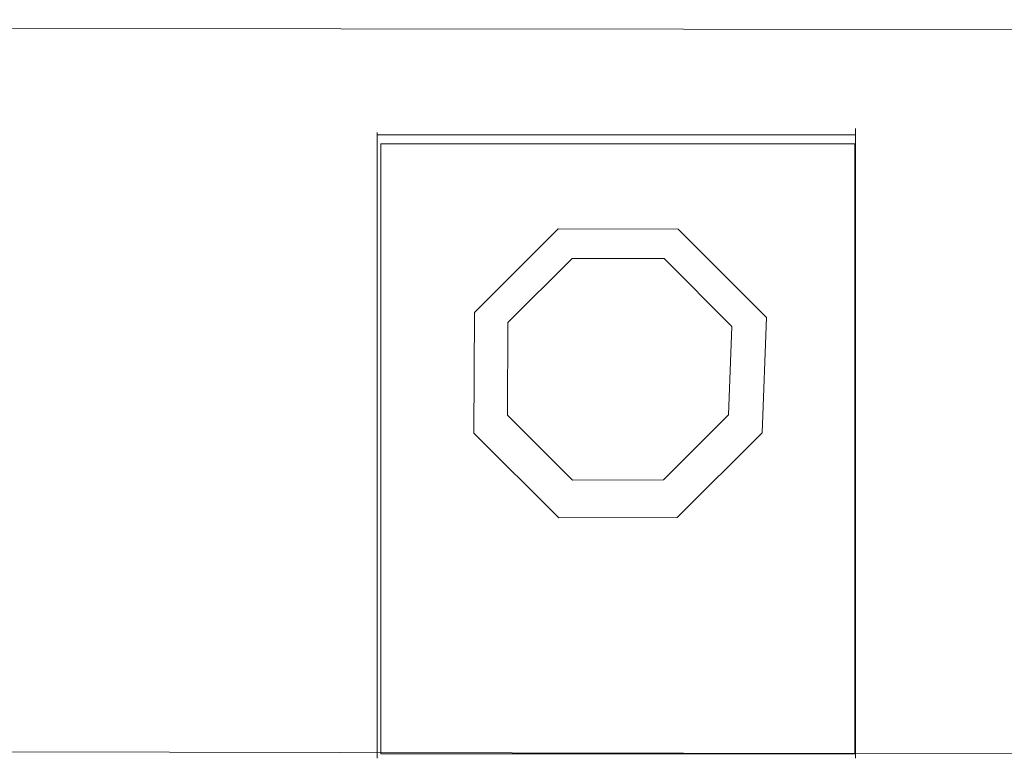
# Model space of a CAD drawing. Header units: millimetres. Extents: x -4580 to -1163, y 355 to 3010.
# Tile 20 of 30: x -4067 to -4036, y 2061 to 2084. Entities that reach past the tile are written whole.
import ezdxf

# ---------------------------------------------------------------- set-up
doc = ezdxf.new("R2010")
doc.units = ezdxf.units.MM
doc.layers.add('KADER', color=7, linetype='Continuous')
doc.layers.add('w0', color=7, linetype='Continuous')

# ---------------------------------------------------------------- blocks, each defined once
blk = doc.blocks.new('Szyna PEN 30x5 520')
at = {"lineweight": 0}
for p, q in [((0, 30), (485.944, 29.449)), ((0, 0), (485.935, -0.842))]:
    blk.add_line(p, q, dxfattribs=at)
blk = doc.blocks.new('V-KLEMA DU¯A')
at = {"layer": 'KADER', "color": 7, "lineweight": 0}
blk.add_lwpolyline([(3118.051, 2429.538), (3137.815, 2429.538), (3137.815, 2454.997), (3118.051, 2454.997), (3118.051, 2429.538)], close=True, dxfattribs=at)
at = {"layer": 'KADER', "lineweight": 0}
for points in [[(3117.897, 2455.462), (3117.897, 2455.462), (3117.897, 2429.356), (3117.897, 2429.356)], [(3137.843, 2455.374), (3137.843, 2455.374), (3117.897, 2455.374), (3117.897, 2455.374)], [(3137.843, 2455.637), (3137.843, 2455.637), (3137.843, 2429.356), (3137.843, 2429.356)]]:
    blk.add_open_spline(points, degree=3, dxfattribs=at)
for points in [[(3121.958, 2447.956), (3121.958, 2447.956), (3125.447, 2451.445), (3125.447, 2451.445), (3125.447, 2451.445), (3125.447, 2451.445), (3130.448, 2451.431), (3130.448, 2451.431), (3130.448, 2451.431), (3130.448, 2451.431), (3134.132, 2447.748), (3134.132, 2447.748), (3134.132, 2447.748), (3134.132, 2447.748), (3133.957, 2442.936), (3133.957, 2442.936), (3133.957, 2442.936), (3133.957, 2442.936), (3130.419, 2439.397), (3130.419, 2439.397), (3130.419, 2439.397), (3130.419, 2439.397), (3125.477, 2439.384), (3125.477, 2439.384), (3125.477, 2439.384), (3125.477, 2439.384), (3121.939, 2442.922), (3121.939, 2442.922), (3121.939, 2442.922), (3121.939, 2442.922), (3121.958, 2447.956), (3121.958, 2447.956)], [(3123.353, 2447.538), (3123.353, 2447.538), (3126.029, 2450.214), (3126.029, 2450.214), (3126.029, 2450.214), (3126.029, 2450.214), (3129.866, 2450.204), (3129.866, 2450.204), (3129.866, 2450.204), (3129.866, 2450.204), (3132.691, 2447.378), (3132.691, 2447.378), (3132.691, 2447.378), (3132.691, 2447.378), (3132.556, 2443.688), (3132.556, 2443.688), (3132.556, 2443.688), (3132.556, 2443.688), (3129.843, 2440.974), (3129.843, 2440.974), (3129.843, 2440.974), (3129.843, 2440.974), (3126.052, 2440.963), (3126.052, 2440.963), (3126.052, 2440.963), (3126.052, 2440.963), (3123.339, 2443.678), (3123.339, 2443.678), (3123.339, 2443.678), (3123.339, 2443.678), (3123.353, 2447.538), (3123.353, 2447.538)]]:
    blk.add_open_spline(points, degree=3, knots=[0, 0, 0, 0, 0.125, 0.125, 0.125, 0.125, 0.25, 0.25, 0.25, 0.25, 0.375, 0.375, 0.375, 0.375, 0.5, 0.5, 0.5, 0.5, 0.625, 0.625, 0.625, 0.625, 0.75, 0.75, 0.75, 0.75, 0.875, 0.875, 0.875, 0.875, 1, 1, 1, 1], dxfattribs=at)

msp = doc.modelspace()

# ---------------------------------------------------------------- block references
at = {"lineweight": 0, "xscale": 0.75, "yscale": 0.75, "zscale": 0.75}
msp.add_blockref('V-KLEMA DU¯A', (-6394.219, 238.806), dxfattribs=at)
at = {"layer": 'w0', "color": 7, "lineweight": 0, "xscale": 0.75, "yscale": 0.75, "zscale": 0.75}
msp.add_blockref('Szyna PEN 30x5 520', (-4306.717, 2061.435), dxfattribs=at)

doc.saveas('drawing.dxf')
